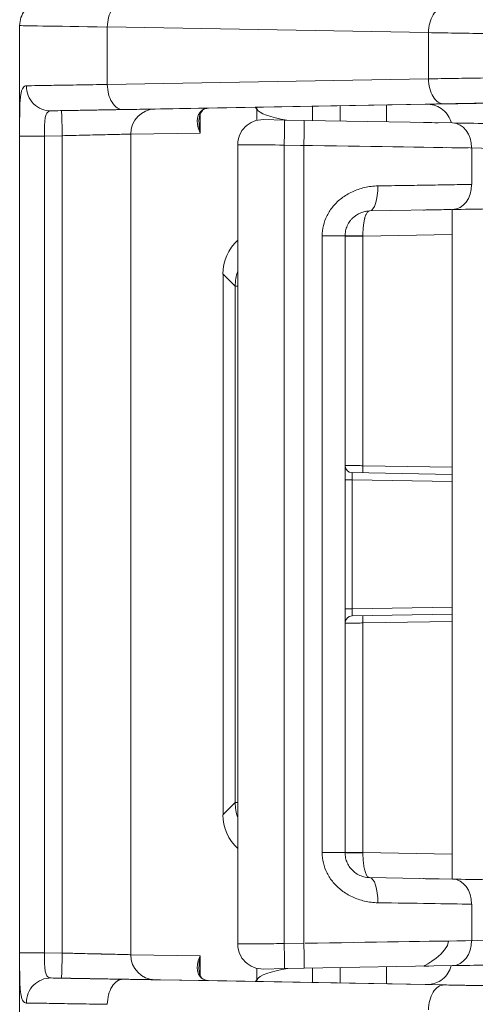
# Model space of a CAD drawing. Header units: inches. Extents: x 0.3 to 84.8, y 1.5 to 53.5.
# Tile 58 of 107: x 66.808 to 67.444, y 23.461 to 24.836. Entities that reach past the tile are written whole.
import ezdxf

# ---------------------------------------------------------------- set-up
doc = ezdxf.new("R2010")
doc.units = ezdxf.units.IN
doc.header["$LTSCALE"] = 2.5
doc.header["$MEASUREMENT"] = 0
doc.layers.add('Visible (ANSI)', color=7, linetype='Continuous', lineweight=18)
doc.layers.add('Visible Narrow (ANSI)', color=7, linetype='Continuous', lineweight=5)

msp = doc.modelspace()

# ---------------------------------------------------------------- linework, layer by layer
at = {"layer": 'Visible (ANSI)'}
for p, q in [((66.8077, 24.6953), (66.8077, 24.8277)), ((67.0715, 24.7123), (67.3797, 24.7178)), ((67.2169, 24.6951), (67.2169, 24.7149)), ((67.1781, 24.6958), (67.1481, 24.6963)), ((67.2055, 24.6953), (67.1781, 24.6958)), ((67.2055, 24.6953), (67.4126, 24.6917)), ((66.8077, 24.6734), (66.8077, 23.5327)), ((67.1124, 23.545), (67.1124, 24.6613)), ((67.2968, 24.5688), (67.4126, 24.5708)), ((67.4119, 24.5708), (67.4119, 23.6356)), ((67.2323, 24.5489), (67.2323, 24.5489)), ((67.2324, 24.5492), (67.2324, 24.5492)), ((67.2881, 24.5482), (67.2881, 24.5482)), ((67.2624, 23.6726), (67.2624, 24.5338)), ((67.2624, 24.5336), (67.2624, 24.5336)), ((67.0919, 24.4806), (67.0919, 23.7256)), ((67.4119, 24.2008), (67.2723, 24.2033)), ((67.2723, 24.0031), (67.4119, 24.0055)), ((67.2624, 23.6727), (67.2624, 23.6727)), ((67.2323, 23.6575), (67.2323, 23.6575)), ((67.2324, 23.6572), (67.2324, 23.6572)), ((67.4126, 23.6355), (67.2968, 23.6376)), ((66.8077, 23.3785), (66.8077, 23.5108)), ((67.1481, 23.51), (67.1781, 23.5106)), ((67.1781, 23.5106), (67.2055, 23.511)), ((67.4126, 23.5147), (67.2055, 23.511)), ((67.2169, 23.4913), (67.2169, 23.5112)), ((67.3797, 23.4884), (67.0715, 23.4939))]:
    msp.add_line(p, q, dxfattribs=at)
for centre, radius, start, end in [((67.1474, 24.6613), 0.035, 89, 180), ((67.2724, 24.2133), 0.01, 179.9998, 269), ((67.2724, 23.9931), 0.01, 91, 180), ((67.1474, 23.545), 0.035, 180, 270.9993)]:
    msp.add_arc(centre, radius, start, end, dxfattribs=at)
for centre, major_axis, ratio, start_param, end_param in [((67.0634, 24.7466), (0.0059, -0.0345), 0.83944, 6.283114, 6.28319), ((67.1569, 24.4806), (-0.046, 0.046), 0.999695, 6.251421, 7.068431), ((67.1569, 23.7256), (-0.046, -0.046), 0.999695, 5.497939, 6.31495), ((67.0634, 23.4596), (0.0059, 0.0345), 0.839435, 0.000014, 0.000089)]:
    msp.add_ellipse(centre, major_axis=major_axis, ratio=ratio, start_param=start_param, end_param=end_param, dxfattribs=at)
for points, knots in [([(66.8077, 24.8277), (66.8077, 24.8315), (66.8084, 24.8353), (66.8107, 24.8424), (66.8125, 24.8457), (66.817, 24.8517), (66.8197, 24.8543), (66.8258, 24.8586), (66.8293, 24.8602), (66.8346, 24.8618), (66.8364, 24.8622), (66.839, 24.8625), (66.8397, 24.8626), (66.8407, 24.8626), (66.8409, 24.8626), (66.8413, 24.8627), (66.8415, 24.8627), (66.8418, 24.8627), (66.842, 24.8627), (66.8423, 24.8627), (66.8424, 24.8627), (66.8426, 24.8627), (66.8427, 24.8627), (66.8429, 24.8627), (66.843, 24.8627), (66.8433, 24.8627), (66.8435, 24.8627), (66.8441, 24.8627), (66.8448, 24.8627), (66.8456, 24.8626)], [0, 0, 0, 0, 0.0287608, 0.0287608, 0.0570723, 0.0570723, 0.0853997, 0.0853997, 0.1137254, 0.1137254, 0.1277067, 0.1277067, 0.1334782, 0.1334782, 0.1354224, 0.1354224, 0.1369377, 0.1369377, 0.1390515, 0.1390515, 0.1411817, 0.1411817, 0.1446875, 0.1446875, 0.1527012, 0.1527012, 0.1767097, 0.1767097, 0.225325, 0.225325, 0.225325, 0.225325]), ([(67.0694, 24.7121), (67.0645, 24.7112), (67.0625, 24.7091), (67.0592, 24.7028), (67.0583, 24.6992), (67.0583, 24.6948)], [0, 0, 0, 0, 0.2103507, 0.2103507, 0.3541808, 0.3541808, 0.3541808, 0.3541808]), ([(67.4108, 24.6917), (67.4106, 24.6925), (67.4104, 24.6933), (67.4089, 24.6976), (67.4071, 24.701), (67.4027, 24.7069), (67.3999, 24.7095), (67.3938, 24.7138), (67.3904, 24.7154), (67.385, 24.717), (67.3832, 24.7174), (67.3805, 24.7177), (67.3797, 24.7178), (67.3785, 24.7179), (67.3781, 24.7179), (67.3777, 24.7179), (67.3776, 24.7179), (67.3773, 24.7179), (67.3772, 24.7179), (67.3771, 24.7179), (67.377, 24.7179), (67.3769, 24.7179), (67.3768, 24.7179), (67.3767, 24.7179), (67.3767, 24.7179), (67.3767, 24.7179), (67.3767, 24.7179), (67.3767, 24.7179)], [0.0225391, 0.0225391, 0.0225391, 0.0225391, 0.0287607, 0.0287607, 0.0570721, 0.0570721, 0.0853995, 0.0853995, 0.113726, 0.113726, 0.1277413, 0.1277413, 0.1344008, 0.1344008, 0.1369803, 0.1369803, 0.1382943, 0.1382943, 0.1397319, 0.1397319, 0.1412391, 0.1412391, 0.1438029, 0.1438029, 0.1495356, 0.1495356, 0.1500707, 0.1500707, 0.1500707, 0.1500707]), ([(67.3719, 24.6924), (67.3719, 24.6924), (67.3719, 24.6924), (67.372, 24.6924), (67.372, 24.6924), (67.3722, 24.6924), (67.3723, 24.6924), (67.3725, 24.6924), (67.3725, 24.6924), (67.3725, 24.6924), (67.3725, 24.6924), (67.3725, 24.6924), (67.3725, 24.6924), (67.3725, 24.6924), (67.3725, 24.6924), (67.3725, 24.6924), (67.3725, 24.6924), (67.3725, 24.6924), (67.3725, 24.6924), (67.3725, 24.6924)], [0, 0, 0, 0, 0.000022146, 0.000022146, 0.000110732, 0.000110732, 0.001531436, 0.001531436, 0.001542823, 0.001542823, 0.00155694, 0.00155694, 0.001568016, 0.001568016, 0.001590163, 0.001590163, 0.001944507, 0.001944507, 0.001951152, 0.001951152, 0.001951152, 0.001951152]), ([(67.3725, 24.6924), (67.3725, 24.6924), (67.3725, 24.6924), (67.3725, 24.6924), (67.3725, 24.6924), (67.3726, 24.6924), (67.3726, 24.6924), (67.3727, 24.6924), (67.3729, 24.6924), (67.3738, 24.6924), (67.3753, 24.6923), (67.3808, 24.6922), (67.3859, 24.6921), (67.3924, 24.692)], [0.1377807, 0.1377807, 0.1377807, 0.1377807, 0.139017, 0.139017, 0.1413449, 0.1413449, 0.1483289, 0.1483289, 0.1692889, 0.1692889, 0.2323909, 0.2323909, 0.3289015, 0.3289015, 0.3289015, 0.3289015]), ([(67.6781, 24.687), (67.6781, 24.687), (67.6772, 24.6871), (67.6756, 24.6871), (67.6755, 24.6871), (67.6754, 24.6871), (67.6754, 24.6871), (67.6737, 24.6871), (67.6712, 24.6872), (67.6681, 24.6872), (67.668, 24.6872), (67.6679, 24.6872), (67.6678, 24.6872), (67.6646, 24.6873), (67.6608, 24.6873), (67.6563, 24.6874), (67.6562, 24.6874), (67.6561, 24.6874), (67.656, 24.6874), (67.6515, 24.6875), (67.6463, 24.6876), (67.6406, 24.6877), (67.6405, 24.6877), (67.6404, 24.6877), (67.6403, 24.6877), (67.6345, 24.6878), (67.6281, 24.6879), (67.621, 24.688), (67.621, 24.688), (67.6209, 24.688), (67.6209, 24.688), (67.6138, 24.6882), (67.6061, 24.6883), (67.5977, 24.6884), (67.5893, 24.6886), (67.5803, 24.6887), (67.5706, 24.6889), (67.5705, 24.6889), (67.5704, 24.6889), (67.5703, 24.6889), (67.5606, 24.6891), (67.5503, 24.6893), (67.5391, 24.6895), (67.5389, 24.6895), (67.5387, 24.6895), (67.5385, 24.6895), (67.5274, 24.6897), (67.5155, 24.6899), (67.5028, 24.6901), (67.5024, 24.6901), (67.5021, 24.6901), (67.5017, 24.6901), (67.489, 24.6903), (67.4755, 24.6906), (67.4609, 24.6908), (67.4604, 24.6908), (67.4598, 24.6909), (67.4593, 24.6909), (67.4448, 24.6911), (67.4292, 24.6914), (67.4126, 24.6917)], [0, 0, 0, 0, 0.087207, 0.087207, 0.087207, 0.090909, 0.090909, 0.090909, 0.178894, 0.178894, 0.178894, 0.181818, 0.181818, 0.181818, 0.270586, 0.270586, 0.270586, 0.272727, 0.272727, 0.272727, 0.362278, 0.362278, 0.362278, 0.363636, 0.363636, 0.363636, 0.453969, 0.453969, 0.453969, 0.454545, 0.454545, 0.454545, 0.545455, 0.545455, 0.545455, 0.636364, 0.636364, 0.636364, 0.637352, 0.637352, 0.637352, 0.727273, 0.727273, 0.727273, 0.729044, 0.729044, 0.729044, 0.818182, 0.818182, 0.818182, 0.820736, 0.820736, 0.820736, 0.909091, 0.909091, 0.909091, 0.912424, 0.912424, 0.912424, 1, 1, 1, 1]), ([(67.4126, 24.5708), (67.4292, 24.5711), (67.4448, 24.5713), (67.4593, 24.5716), (67.4598, 24.5716), (67.4604, 24.5716), (67.4609, 24.5716), (67.4755, 24.5719), (67.489, 24.5721), (67.5017, 24.5723), (67.5021, 24.5723), (67.5024, 24.5724), (67.5028, 24.5724), (67.5155, 24.5726), (67.5274, 24.5728), (67.5385, 24.573), (67.5387, 24.573), (67.5389, 24.573), (67.5391, 24.573), (67.5503, 24.5732), (67.5606, 24.5734), (67.5703, 24.5735), (67.5704, 24.5735), (67.5705, 24.5735), (67.5706, 24.5735), (67.5803, 24.5737), (67.5893, 24.5739), (67.5977, 24.574), (67.606, 24.5742), (67.6138, 24.5743), (67.6209, 24.5744), (67.6209, 24.5744), (67.621, 24.5744), (67.621, 24.5744), (67.6281, 24.5745), (67.6345, 24.5747), (67.6403, 24.5748), (67.6404, 24.5748), (67.6405, 24.5748), (67.6406, 24.5748), (67.6463, 24.5749), (67.6515, 24.575), (67.656, 24.575), (67.6561, 24.575), (67.6562, 24.575), (67.6563, 24.575), (67.6608, 24.5751), (67.6646, 24.5752), (67.6678, 24.5752), (67.6679, 24.5752), (67.668, 24.5752), (67.6681, 24.5752), (67.6712, 24.5753), (67.6737, 24.5753), (67.6754, 24.5754), (67.6754, 24.5754), (67.6755, 24.5754), (67.6756, 24.5754), (67.6772, 24.5754), (67.6781, 24.5754), (67.6781, 24.5754)], [0, 0, 0, 0, 0.087577, 0.087577, 0.087577, 0.090909, 0.090909, 0.090909, 0.179265, 0.179265, 0.179265, 0.181818, 0.181818, 0.181818, 0.270957, 0.270957, 0.270957, 0.272727, 0.272727, 0.272727, 0.362648, 0.362648, 0.362648, 0.363636, 0.363636, 0.363636, 0.45434, 0.45434, 0.45434, 0.545455, 0.545455, 0.545455, 0.546032, 0.546032, 0.546032, 0.636364, 0.636364, 0.636364, 0.637724, 0.637724, 0.637724, 0.727273, 0.727273, 0.727273, 0.729415, 0.729415, 0.729415, 0.818182, 0.818182, 0.818182, 0.821108, 0.821108, 0.821108, 0.909091, 0.909091, 0.909091, 0.912795, 0.912795, 0.912795, 1, 1, 1, 1]), ([(67.2624, 24.5338), (67.2624, 24.5349), (67.2625, 24.5361), (67.2627, 24.5385), (67.2629, 24.5398), (67.2635, 24.5422), (67.2638, 24.5434), (67.2645, 24.5458), (67.265, 24.5469), (67.266, 24.5493), (67.2666, 24.5505), (67.2679, 24.5526), (67.2686, 24.5536), (67.2701, 24.5557), (67.2711, 24.5568), (67.2728, 24.5587), (67.2737, 24.5595), (67.2757, 24.5612), (67.2769, 24.5622), (67.2792, 24.5636), (67.2801, 24.5642), (67.2825, 24.5655), (67.2841, 24.5662), (67.2866, 24.5671), (67.2876, 24.5674), (67.2903, 24.5681), (67.2921, 24.5684), (67.2948, 24.5687), (67.2958, 24.5687), (67.2968, 24.5688)], [0, 0, 0, 0, 0.067868, 0.067868, 0.142857, 0.142857, 0.214771, 0.214771, 0.285714, 0.285714, 0.361657, 0.361657, 0.428571, 0.428571, 0.508623, 0.508623, 0.571429, 0.571429, 0.655489, 0.655489, 0.714286, 0.714286, 0.80258, 0.80258, 0.857143, 0.857143, 0.949188, 0.949188, 1, 1, 1, 1]), ([(67.4114, 24.5708), (67.401, 24.5706), (67.3922, 24.5704), (67.3795, 24.5702), (67.3753, 24.5701), (67.3731, 24.5701), (67.3728, 24.5701), (67.3726, 24.5701), (67.3726, 24.5701), (67.3725, 24.5701), (67.3725, 24.5701), (67.3725, 24.5701), (67.3725, 24.5701), (67.3725, 24.5701), (67.3725, 24.5701), (67.3725, 24.5701), (67.3725, 24.5701), (67.3725, 24.5701), (67.3725, 24.5701), (67.3725, 24.5701), (67.3725, 24.5701), (67.3725, 24.5701), (67.3725, 24.5701), (67.3725, 24.5701), (67.3725, 24.5701), (67.3723, 24.5701), (67.3721, 24.5701), (67.3719, 24.5701)], [0, 0, 0, 0, 0.1149133, 0.1149133, 0.2281719, 0.2281719, 0.2561507, 0.2561507, 0.2666358, 0.2666358, 0.2686015, 0.2686015, 0.2700758, 0.2700758, 0.2704302, 0.2704302, 0.2705188, 0.2705188, 0.2705632, 0.2705632, 0.2705743, 0.2705743, 0.2706053, 0.2706053, 0.2706949, 0.2706949, 0.2721127, 0.2721127, 0.2721127, 0.2721127]), ([(67.2968, 23.6376), (67.294, 23.6376), (67.2913, 23.638), (67.286, 23.6394), (67.2834, 23.6404), (67.2787, 23.6429), (67.2765, 23.6444), (67.2726, 23.6478), (67.2708, 23.6497), (67.2678, 23.6538), (67.2665, 23.656), (67.2645, 23.6605), (67.2637, 23.6629), (67.2627, 23.6677), (67.2624, 23.6701), (67.2624, 23.6726)], [0, 0, 0, 0, 0.142857, 0.142857, 0.285714, 0.285714, 0.428571, 0.428571, 0.571429, 0.571429, 0.714286, 0.714286, 0.857143, 0.857143, 1, 1, 1, 1]), ([(67.3719, 23.6362), (67.3719, 23.6362), (67.3719, 23.6362), (67.3719, 23.6362), (67.3719, 23.6362), (67.3721, 23.6362), (67.3723, 23.6362), (67.3725, 23.6362), (67.3725, 23.6362), (67.3725, 23.6362), (67.3725, 23.6362), (67.3725, 23.6362), (67.3725, 23.6362), (67.3725, 23.6362), (67.3725, 23.6362), (67.3725, 23.6362), (67.3725, 23.6362), (67.3725, 23.6362), (67.3725, 23.6362), (67.3725, 23.6362), (67.3725, 23.6362), (67.3725, 23.6362), (67.3725, 23.6362), (67.3726, 23.6362), (67.3728, 23.6362), (67.3745, 23.6362), (67.3784, 23.6361), (67.3845, 23.636)], [0, 0, 0, 0, 0.0000111, 0.0000111, 0.0000334, 0.0000334, 0.0014588, 0.0014588, 0.0015317, 0.0015317, 0.0015429, 0.0015429, 0.0015652, 0.0015652, 0.0016097, 0.0016097, 0.0017878, 0.0017878, 0.0021439, 0.0021439, 0.0031258, 0.0031258, 0.0057443, 0.0057443, 0.0336967, 0.0336967, 0.1491826, 0.1491826, 0.1491826, 0.1491826]), ([(67.3725, 23.6362), (67.3725, 23.6362), (67.3725, 23.6362), (67.3726, 23.6362), (67.3726, 23.6362), (67.3727, 23.6362), (67.3729, 23.6362), (67.3738, 23.6362), (67.3753, 23.6362), (67.3811, 23.6361), (67.3867, 23.636), (67.3941, 23.6359)], [0.1400417, 0.1400417, 0.1400417, 0.1400417, 0.1413622, 0.1413622, 0.1483105, 0.1483105, 0.1691636, 0.1691636, 0.2319408, 0.2319408, 0.3368757, 0.3368757, 0.3368757, 0.3368757]), ([(67.6781, 23.6309), (67.6781, 23.6309), (67.6772, 23.6309), (67.6756, 23.631), (67.6755, 23.631), (67.6754, 23.631), (67.6754, 23.631), (67.6737, 23.631), (67.6712, 23.631), (67.6681, 23.6311), (67.668, 23.6311), (67.6679, 23.6311), (67.6678, 23.6311), (67.6646, 23.6311), (67.6608, 23.6312), (67.6563, 23.6313), (67.6562, 23.6313), (67.6561, 23.6313), (67.656, 23.6313), (67.6515, 23.6314), (67.6463, 23.6315), (67.6406, 23.6316), (67.6405, 23.6316), (67.6404, 23.6316), (67.6403, 23.6316), (67.6345, 23.6317), (67.6281, 23.6318), (67.621, 23.6319), (67.621, 23.6319), (67.6209, 23.6319), (67.6209, 23.6319), (67.6138, 23.632), (67.6061, 23.6322), (67.5977, 23.6323), (67.5893, 23.6325), (67.5803, 23.6326), (67.5706, 23.6328), (67.5705, 23.6328), (67.5704, 23.6328), (67.5703, 23.6328), (67.5606, 23.633), (67.5503, 23.6331), (67.5391, 23.6333), (67.5389, 23.6333), (67.5387, 23.6333), (67.5385, 23.6333), (67.5274, 23.6335), (67.5155, 23.6337), (67.5028, 23.634), (67.5024, 23.634), (67.5021, 23.634), (67.5017, 23.634), (67.489, 23.6342), (67.4755, 23.6344), (67.4609, 23.6347), (67.4604, 23.6347), (67.4598, 23.6347), (67.4593, 23.6347), (67.4448, 23.635), (67.4292, 23.6353), (67.4126, 23.6355)], [0, 0, 0, 0, 0.0872047, 0.0872047, 0.0872047, 0.0909091, 0.0909091, 0.0909091, 0.1788924, 0.1788924, 0.1788924, 0.1818182, 0.1818182, 0.1818182, 0.2705845, 0.2705845, 0.2705845, 0.2727273, 0.2727273, 0.2727273, 0.362276, 0.362276, 0.362276, 0.3636364, 0.3636364, 0.3636364, 0.4539678, 0.4539678, 0.4539678, 0.4545455, 0.4545455, 0.4545455, 0.5454545, 0.5454545, 0.5454545, 0.6363636, 0.6363636, 0.6363636, 0.6373516, 0.6373516, 0.6373516, 0.7272727, 0.7272727, 0.7272727, 0.7290431, 0.7290431, 0.7290431, 0.8181818, 0.8181818, 0.8181818, 0.8207352, 0.8207352, 0.8207352, 0.9090909, 0.9090909, 0.9090909, 0.9124234, 0.9124234, 0.9124234, 1, 1, 1, 1]), ([(67.3794, 23.5141), (67.3771, 23.514), (67.3753, 23.514), (67.3736, 23.514), (67.3732, 23.514), (67.3727, 23.514), (67.3726, 23.514), (67.3725, 23.514), (67.3725, 23.514), (67.3725, 23.514), (67.3725, 23.514), (67.3725, 23.514), (67.3725, 23.514), (67.3725, 23.514), (67.3725, 23.514), (67.3728, 23.514), (67.4069, 23.5326), (67.4069, 23.549)], [0, 0, 0, 0, 0.0569102, 0.0569102, 0.0852762, 0.0852762, 0.1065431, 0.1065431, 0.110529, 0.110529, 0.1112763, 0.1112763, 0.1116309, 0.1116309, 0.1116752, 0.1116752, 0.2362963, 0.2362963, 0.2362963, 0.2362963]), ([(67.4126, 23.5147), (67.4292, 23.5149), (67.4448, 23.5152), (67.4593, 23.5155), (67.4598, 23.5155), (67.4604, 23.5155), (67.4609, 23.5155), (67.4755, 23.5158), (67.489, 23.516), (67.5017, 23.5162), (67.5021, 23.5162), (67.5024, 23.5162), (67.5028, 23.5162), (67.5155, 23.5165), (67.5274, 23.5167), (67.5385, 23.5169), (67.5387, 23.5169), (67.5389, 23.5169), (67.5391, 23.5169), (67.5503, 23.5171), (67.5606, 23.5172), (67.5703, 23.5174), (67.5704, 23.5174), (67.5705, 23.5174), (67.5706, 23.5174), (67.5803, 23.5176), (67.5893, 23.5177), (67.5977, 23.5179), (67.606, 23.518), (67.6138, 23.5182), (67.6209, 23.5183), (67.6209, 23.5183), (67.621, 23.5183), (67.621, 23.5183), (67.6281, 23.5184), (67.6345, 23.5185), (67.6403, 23.5186), (67.6404, 23.5186), (67.6405, 23.5186), (67.6406, 23.5186), (67.6463, 23.5187), (67.6515, 23.5188), (67.656, 23.5189), (67.6561, 23.5189), (67.6562, 23.5189), (67.6563, 23.5189), (67.6608, 23.519), (67.6646, 23.5191), (67.6678, 23.5191), (67.6679, 23.5191), (67.668, 23.5191), (67.6681, 23.5191), (67.6712, 23.5192), (67.6737, 23.5192), (67.6754, 23.5192), (67.6754, 23.5192), (67.6755, 23.5192), (67.6756, 23.5192), (67.6772, 23.5193), (67.6781, 23.5193), (67.6781, 23.5193)], [0, 0, 0, 0, 0.087576, 0.087576, 0.087576, 0.090909, 0.090909, 0.090909, 0.179264, 0.179264, 0.179264, 0.181818, 0.181818, 0.181818, 0.270956, 0.270956, 0.270956, 0.272727, 0.272727, 0.272727, 0.362648, 0.362648, 0.362648, 0.363636, 0.363636, 0.363636, 0.454339, 0.454339, 0.454339, 0.545455, 0.545455, 0.545455, 0.546031, 0.546031, 0.546031, 0.636364, 0.636364, 0.636364, 0.637722, 0.637722, 0.637722, 0.727273, 0.727273, 0.727273, 0.729414, 0.729414, 0.729414, 0.818182, 0.818182, 0.818182, 0.821106, 0.821106, 0.821106, 0.909091, 0.909091, 0.909091, 0.912793, 0.912793, 0.912793, 1, 1, 1, 1]), ([(67.3767, 23.4882), (67.3767, 23.4882), (67.3767, 23.4882), (67.3767, 23.4882), (67.3767, 23.4882), (67.3771, 23.4882), (67.3772, 23.4882), (67.3775, 23.4883), (67.3776, 23.4883), (67.3781, 23.4883), (67.3784, 23.4883), (67.3795, 23.4883), (67.3802, 23.4884), (67.3822, 23.4886), (67.3835, 23.4888), (67.3879, 23.4899), (67.3911, 23.4911), (67.3973, 23.4945), (67.4002, 23.4969), (67.4053, 23.5024), (67.4074, 23.5056), (67.4097, 23.5108), (67.4104, 23.5127), (67.4108, 23.5146)], [0.5278277, 0.5278277, 0.5278277, 0.5278277, 0.530029, 0.530029, 0.5376166, 0.5376166, 0.5392373, 0.5392373, 0.5406302, 0.5406302, 0.5434448, 0.5434448, 0.5489716, 0.5489716, 0.5585962, 0.5585962, 0.5839588, 0.5839588, 0.6122921, 0.6122921, 0.6406174, 0.6406174, 0.6558483, 0.6558483, 0.6558483, 0.6558483])]:
    msp.add_open_spline(points, degree=3, knots=knots, dxfattribs=at)
for points in [[(67.0715, 24.7123), (67.0708, 24.7122), (67.0701, 24.7122), (67.0694, 24.7121)], [(66.8077, 24.6938), (66.8077, 24.6938), (66.8077, 24.6937), (66.8077, 24.6937)], [(66.8077, 24.6734), (66.8077, 24.6803), (66.8077, 24.6871), (66.8077, 24.6937)], [(66.8077, 23.5125), (66.8077, 23.519), (66.8077, 23.5259), (66.8077, 23.5327)], [(66.8077, 23.5125), (66.8077, 23.5124), (66.8077, 23.5124), (66.8077, 23.5123)], [(67.0583, 23.5113), (67.0583, 23.5006), (67.0612, 23.4955), (67.0694, 23.4941)], [(67.0694, 23.4941), (67.0701, 23.494), (67.0708, 23.4939), (67.0715, 23.4939)]]:
    msp.add_open_spline(points, degree=3, dxfattribs=at)
at = {"layer": 'Visible Narrow (ANSI)'}
for p, q in [((66.9302, 24.7454), (66.9302, 24.8257)), ((67.3789, 24.8178), (66.9302, 24.8257)), ((67.3789, 24.8178), (67.3789, 24.7533)), ((67.3789, 24.7533), (66.9302, 24.7454)), ((67.4008, 24.7184), (66.9521, 24.7104)), ((67.0715, 24.7123), (66.997, 24.7111)), ((67.0715, 24.7123), (67.3797, 24.7178)), ((67.1391, 24.711), (67.1372, 24.7134)), ((67.2555, 24.6944), (67.2555, 24.7156)), ((67.3202, 24.7167), (67.3202, 24.6933)), ((66.8659, 24.7089), (66.8516, 24.7086)), ((67.0601, 24.7045), (67.0601, 24.6776)), ((67.1391, 24.711), (67.1391, 24.6953)), ((66.8077, 24.6734), (66.8422, 24.6734)), ((66.8671, 24.6739), (66.8422, 24.6734)), ((66.8422, 24.6734), (66.8422, 23.5327)), ((66.8671, 24.6739), (66.8671, 23.5323)), ((67.0601, 24.6776), (66.9629, 24.6761)), ((66.9629, 24.6761), (66.9629, 23.53)), ((67.2049, 24.6603), (67.1774, 24.6608)), ((67.1774, 23.5456), (67.1774, 24.6608)), ((67.2049, 23.546), (67.2049, 24.6603)), ((67.4394, 24.6058), (67.4394, 24.6567)), ((67.2304, 23.6726), (67.2304, 24.5338)), ((67.2305, 24.5372), (67.2305, 24.5372)), ((67.2874, 24.5336), (67.2624, 24.5336)), ((67.4119, 24.5358), (67.2874, 24.5336)), ((67.2874, 24.5336), (67.2874, 24.213)), ((67.109, 24.4636), (67.0919, 24.4806)), ((67.109, 24.4636), (67.109, 23.7426)), ((67.109, 24.4635), (67.1124, 24.4635)), ((67.4119, 24.2108), (67.2874, 24.213)), ((67.2624, 24.1933), (67.2724, 24.1933)), ((67.2724, 24.1933), (67.2724, 24.0131)), ((67.4119, 24.1908), (67.2724, 24.1933)), ((67.2724, 24.0131), (67.4119, 24.0155)), ((67.2874, 23.9933), (67.4119, 23.9955)), ((67.2874, 23.6727), (67.2874, 23.9933)), ((67.0919, 23.7256), (67.109, 23.7426)), ((67.109, 23.7426), (67.1124, 23.7426)), ((67.2624, 23.6726), (67.2304, 23.6726)), ((67.2305, 23.6689), (67.2305, 23.6689)), ((67.2624, 23.6727), (67.2874, 23.6727)), ((67.2874, 23.6727), (67.4119, 23.6706)), ((67.4394, 23.5497), (67.4394, 23.6006)), ((67.1774, 23.5456), (67.2049, 23.546)), ((66.8422, 23.5327), (66.8671, 23.5323)), ((66.9629, 23.53), (67.0601, 23.5285)), ((67.0601, 23.5285), (67.0601, 23.5003)), ((67.1391, 23.5111), (67.1391, 23.4951)), ((67.2555, 23.5119), (67.2555, 23.4906)), ((67.3202, 23.513), (67.3202, 23.4894)), ((66.8516, 23.4975), (66.8659, 23.4973)), ((66.9521, 23.4957), (67.4008, 23.4878)), ((66.997, 23.495), (67.0715, 23.4939)), ((67.3797, 23.4884), (67.0715, 23.4939)), ((67.1372, 23.4927), (67.1391, 23.4951))]:
    msp.add_line(p, q, dxfattribs=at)
for centre, major_axis, ratio, start_param, end_param in [((66.9515, 24.8257), (0.0006, 0.035), 0.60815, 0.000375, 1.581546), ((67.4002, 24.8178), (0.0006, 0.035), 0.60815, 0.000368, 1.581547), ((67.1202, 24.8228), (0.3125, -0.0048), 0.00026, 3.141696, 4.05859), ((67.4002, 24.7533), (0.0006, -0.035), 0.60815, 4.701639, 6.282817), ((66.851, 24.7436), (0.0007, -0.035), 0.97031, 4.694124, 6.281791), ((66.9515, 24.7454), (0.0006, -0.035), 0.60815, 4.70164, 6.282805), ((67.0717, 24.4807), (0.0002, 0.2316), 0.263881, 0.004975, 0.054715), ((67.0634, 24.7466), (0.0059, -0.0345), 0.83944, 6.252197, 6.283114), ((67.1043, 24.711), (0.0274, 0.0217), 0.978476, 5.602685, 5.672808), ((66.8666, 24.6739), (-0.0006, 0.035), 0.016755, 4.712097, 6.282893), ((66.9976, 24.6761), (-0.0005, 0.035), 0.991533, 0.002223, 1.555707), ((67.2183, 24.7111), (-0.0799, 0.0025), 0.23357, 0.137373, 1.091195), ((67.1774, 24.6608), (0.0006, 0.035), 0.00001, 6.282914, 7.853981), ((67.2049, 24.6603), (0.0006, 0.035), 0.00001, 6.281725, 7.853982), ((67.412, 24.6567), (0.0006, 0.035), 0.78148, 4.726029, 6.283184), ((67.1774, 24.6608), (-0.065, 0.0005), 0.00001, 4.712233, 6.283206), ((67.2049, 24.6603), (0.3, -0.0046), 0.00001, 4.696509, 5.58425), ((66.4624, 24.6733), (1.25, -0.0212), 0.00001, 5.565385, 6.227229), ((67.2962, 24.6038), (0.0006, -0.035), 0.344589, 0.000008, 1.564782), ((67.412, 24.6058), (0.0006, -0.035), 0.78148, 0, 1.557156), ((67.2274, 24.5338), (0.035, 0), 0.00001, 4.797554, 6.283214), ((67.2206, 24.5728), (-0.0068, -0.0343), 0.996044, 0.490182, 0.490231), ((67.2874, 24.5338), (-0.025, 0), 0.017449, 4.712709, 6.283219), ((67.2724, 24.1933), (0.0002, -0.01), 0.00001, 1.571237, 3.141589), ((67.2874, 24.213), (-0.00017, -0.01), 0.00001, 6.283111, 7.853982), ((67.2724, 24.0131), (-0.01, 0), 0.00001, 4.712318, 6.283041), ((67.2724, 24.0131), (-0.0002, -0.01), 0.00001, 6.283181, 7.852888), ((67.2874, 23.9933), (-0.00017, 0.01), 0.00001, 4.712389, 6.295241), ((67.2874, 23.6726), (-0.025, 0), 0.017454, 0.000002, 1.570475), ((67.2206, 23.6333), (-0.0068, 0.0343), 0.996044, 5.792267, 5.792318), ((67.2962, 23.6026), (0.0006, 0.035), 0.344577, 4.718395, 6.28317), ((67.412, 23.6006), (0.0006, 0.035), 0.78148, 4.726029, 6.283182), ((67.2049, 23.6042), (-0.3, 0.0046), 0.00001, 3.815336, 4.360593), ((67.1774, 23.5456), (0.0006, -0.035), 0.00001, 4.71239, 6.282262), ((67.2049, 23.546), (0.0006, -0.035), 0.00001, 4.712389, 6.294304), ((67.2049, 23.546), (-0.3, -0.0046), 0.00001, 3.805677, 4.706458), ((67.412, 23.5497), (0.0006, -0.035), 0.78148, 0, 1.557156), ((66.4624, 23.5331), (-1.25, -0.0212), 0.00001, 3.154577, 3.825684), ((66.8427, 23.5327), (-0.035, 0), 0.00001, 4.729133, 6.283253), ((66.8666, 23.5323), (-0.0006, -0.035), 0.016755, 0.00025, 1.571089), ((66.9976, 23.53), (-0.0005, -0.035), 0.991533, 4.727478, 6.280933), ((67.2183, 23.495), (-0.0799, -0.0025), 0.23357, 5.170816, 6.145812), ((66.851, 23.4625), (0.0007, 0.035), 0.970306, 0.001221, 1.588867), ((66.9515, 23.4607), (0.0006, 0.035), 0.60815, 0.000368, 1.581545), ((67.0717, 23.7255), (0.0002, -0.2317), 0.26388, 6.228472, 6.278201), ((67.0634, 23.4596), (0.0059, 0.0345), 0.839435, 0.000084, 0.030998), ((67.1043, 23.4951), (0.0274, -0.0217), 0.978476, 0.610377, 0.680501), ((67.4002, 23.4528), (0.0006, 0.035), 0.60815, 0.000385, 1.581546)]:
    msp.add_ellipse(centre, major_axis=major_axis, ratio=ratio, start_param=start_param, end_param=end_param, dxfattribs=at)
for points, knots in [([(67.7307, 24.8127), (67.7307, 24.8127), (67.7304, 24.8127), (67.7263, 24.8127), (67.7121, 24.8129), (67.69, 24.8132), (67.6608, 24.8137), (67.6257, 24.8142), (67.5861, 24.8147), (67.5436, 24.8154), (67.4998, 24.816), (67.4564, 24.8166), (67.4153, 24.8172), (67.3904, 24.8176), (67.3789, 24.8178)], [0.2034006, 0.2034006, 0.2034006, 0.2034006, 0.2142857, 0.2857143, 0.3571429, 0.4285714, 0.5, 0.5714286, 0.6428571, 0.7142857, 0.7857143, 0.8571429, 0.9285714, 0.9999948, 0.9999948, 0.9999948, 0.9999948]), ([(67.7307, 24.7585), (67.7307, 24.7585), (67.7304, 24.7585), (67.7263, 24.7584), (67.7121, 24.7582), (67.69, 24.7579), (67.6608, 24.7575), (67.6257, 24.757), (67.5861, 24.7564), (67.5436, 24.7558), (67.4998, 24.7551), (67.4564, 24.7545), (67.4153, 24.7539), (67.3904, 24.7535), (67.3789, 24.7533)], [0.2034026, 0.2034026, 0.2034026, 0.2034026, 0.2142857, 0.2857143, 0.3571429, 0.4285714, 0.5, 0.5714286, 0.6428571, 0.7142857, 0.7857143, 0.8571429, 0.9285714, 0.9999936, 0.9999936, 0.9999936, 0.9999936]), ([(66.817, 24.7436), (66.8161, 24.7436), (66.8152, 24.7434), (66.8137, 24.7424), (66.813, 24.7418), (66.8118, 24.74), (66.8113, 24.7388), (66.8103, 24.7362), (66.8099, 24.7348), (66.8093, 24.7315), (66.809, 24.7296), (66.8086, 24.7257), (66.8084, 24.7237), (66.8081, 24.7192), (66.808, 24.7168), (66.8079, 24.7119), (66.8078, 24.7094), (66.8078, 24.7042), (66.8077, 24.7014), (66.8077, 24.697), (66.8077, 24.6954), (66.8077, 24.6938)], [0.0000681, 0.0000681, 0.0000681, 0.0000681, 0.0837605, 0.0837605, 0.1666676, 0.1666676, 0.2521041, 0.2521041, 0.333334, 0.333334, 0.4184424, 0.4184424, 0.5000005, 0.5000005, 0.5854833, 0.5854833, 0.666667, 0.666667, 0.7521703, 0.7521703, 0.8003345, 0.8003345, 0.8003345, 0.8003345]), ([(66.9302, 24.7454), (66.9163, 24.7452), (66.8903, 24.7448), (66.8578, 24.7443), (66.8326, 24.7439), (66.8212, 24.7437), (66.817, 24.7436)], [0.000034, 0.000034, 0.000034, 0.000034, 0.25, 0.5, 0.75, 0.9999991, 0.9999991, 0.9999991, 0.9999991]), ([(67.5091, 24.7202), (67.4996, 24.7201), (67.481, 24.7197), (67.4539, 24.7193), (67.4296, 24.7188), (67.4088, 24.7185), (67.3924, 24.7182), (67.3813, 24.718), (67.3759, 24.7179), (67.3763, 24.7179), (67.3827, 24.718), (67.3947, 24.7182), (67.4118, 24.7185), (67.4333, 24.7188), (67.4581, 24.7193), (67.484, 24.7197), (67.5011, 24.72), (67.5091, 24.7202)], [0, 0, 0, 0, 0.0666667, 0.1333333, 0.2, 0.2666667, 0.3333333, 0.4, 0.4666667, 0.5333333, 0.6, 0.6666667, 0.7333333, 0.8, 0.8666667, 0.9333333, 0.9894779, 0.9894779, 0.9894779, 0.9894779]), ([(67.6674, 24.7229), (67.6735, 24.723), (67.6786, 24.7231), (67.6828, 24.7232), (67.6832, 24.7232), (67.6836, 24.7232), (67.6839, 24.7232), (67.688, 24.7233), (67.6911, 24.7234), (67.6932, 24.7234), (67.6934, 24.7234), (67.6935, 24.7234), (67.6937, 24.7234), (67.6956, 24.7234), (67.6965, 24.7235), (67.6963, 24.7235), (67.6962, 24.7235), (67.6962, 24.7235), (67.6962, 24.7235), (67.6958, 24.7235), (67.6943, 24.7234), (67.6917, 24.7234), (67.6916, 24.7234), (67.6916, 24.7234), (67.6915, 24.7234), (67.6887, 24.7233), (67.6848, 24.7233), (67.6798, 24.7232), (67.6798, 24.7232), (67.6797, 24.7232), (67.6796, 24.7232), (67.6745, 24.7231), (67.6683, 24.723), (67.6611, 24.7229), (67.654, 24.7228), (67.6458, 24.7226), (67.6368, 24.7225), (67.6366, 24.7225), (67.6364, 24.7225), (67.6362, 24.7225), (67.6273, 24.7223), (67.6177, 24.7221), (67.6075, 24.722), (67.6071, 24.722), (67.6066, 24.7219), (67.6062, 24.7219), (67.5961, 24.7218), (67.5855, 24.7216), (67.5744, 24.7214), (67.5737, 24.7214), (67.5731, 24.7214), (67.5724, 24.7214), (67.5615, 24.7212), (67.5503, 24.721), (67.5389, 24.7208), (67.538, 24.7208), (67.537, 24.7207), (67.5361, 24.7207), (67.5249, 24.7205), (67.5136, 24.7203), (67.5023, 24.7201), (67.5012, 24.7201), (67.5, 24.7201), (67.4989, 24.7201), (67.4878, 24.7199), (67.4769, 24.7197), (67.4662, 24.7195), (67.4648, 24.7195), (67.4635, 24.7195), (67.4622, 24.7194), (67.4517, 24.7192), (67.4415, 24.7191), (67.4318, 24.7189), (67.4304, 24.7189), (67.429, 24.7188), (67.4276, 24.7188), (67.4182, 24.7187), (67.4093, 24.7185), (67.4008, 24.7184)], [0, 0, 0, 0, 0.06521, 0.06521, 0.06521, 0.071429, 0.071429, 0.071429, 0.137969, 0.137969, 0.137969, 0.142857, 0.142857, 0.142857, 0.210685, 0.210685, 0.210685, 0.214286, 0.214286, 0.214286, 0.283408, 0.283408, 0.283408, 0.285714, 0.285714, 0.285714, 0.35613, 0.35613, 0.35613, 0.357143, 0.357143, 0.357143, 0.428571, 0.428571, 0.428571, 0.5, 0.5, 0.5, 0.501571, 0.501571, 0.501571, 0.571429, 0.571429, 0.571429, 0.574292, 0.574292, 0.574292, 0.642857, 0.642857, 0.642857, 0.647015, 0.647015, 0.647015, 0.714286, 0.714286, 0.714286, 0.719738, 0.719738, 0.719738, 0.785714, 0.785714, 0.785714, 0.792464, 0.792464, 0.792464, 0.857143, 0.857143, 0.857143, 0.865178, 0.865178, 0.865178, 0.928571, 0.928571, 0.928571, 0.937963, 0.937963, 0.937963, 1, 1, 1, 1]), ([(66.8516, 24.7086), (66.8507, 24.7086), (66.8499, 24.7085), (66.8485, 24.708), (66.8479, 24.7077), (66.8467, 24.7067), (66.8462, 24.7062), (66.8453, 24.7049), (66.8449, 24.7041), (66.8443, 24.7025), (66.844, 24.7016), (66.8435, 24.6996), (66.8433, 24.6986), (66.843, 24.6963), (66.8429, 24.6951), (66.8427, 24.6927), (66.8426, 24.6914), (66.8425, 24.6888), (66.8424, 24.6874), (66.8424, 24.6847), (66.8423, 24.6834), (66.8423, 24.6805), (66.8423, 24.6791), (66.8422, 24.6762), (66.8422, 24.6748), (66.8422, 24.6734)], [0, 0, 0, 0, 0.084029, 0.084029, 0.166667, 0.166667, 0.251559, 0.251559, 0.333333, 0.333333, 0.418345, 0.418345, 0.5, 0.5, 0.58549, 0.58549, 0.666667, 0.666667, 0.752631, 0.752631, 0.833333, 0.833333, 0.919462, 0.919462, 1, 1, 1, 1]), ([(66.9521, 24.7104), (66.9403, 24.7102), (66.9294, 24.71), (66.9193, 24.7098), (66.9188, 24.7098), (66.9182, 24.7098), (66.9177, 24.7098), (66.9071, 24.7096), (66.8975, 24.7095), (66.8889, 24.7093), (66.8887, 24.7093), (66.8885, 24.7093), (66.8883, 24.7093), (66.88, 24.7091), (66.8727, 24.709), (66.8666, 24.7089), (66.866, 24.7089), (66.8654, 24.7089), (66.8649, 24.7089), (66.8594, 24.7088), (66.855, 24.7087), (66.8516, 24.7086)], [0, 0, 0, 0, 0.2372608, 0.2372608, 0.2372608, 0.25, 0.25, 0.25, 0.5, 0.5, 0.5, 0.5056514, 0.5056514, 0.5056514, 0.75, 0.75, 0.75, 0.774109, 0.774109, 0.774109, 0.9999964, 0.9999964, 0.9999964, 0.9999964]), ([(67.0601, 24.6776), (67.0585, 24.6809), (67.0574, 24.684), (67.0567, 24.687), (67.0567, 24.6871), (67.056, 24.69), (67.0558, 24.6926), (67.0559, 24.6951), (67.0559, 24.6953), (67.056, 24.6977), (67.0564, 24.6997), (67.0571, 24.7017), (67.0572, 24.7019), (67.0579, 24.7038), (67.0587, 24.7053), (67.0599, 24.7068), (67.0601, 24.707), (67.0613, 24.7083), (67.0624, 24.7093), (67.0639, 24.7102), (67.0642, 24.7104), (67.0658, 24.7112), (67.0671, 24.7116), (67.0685, 24.7119)], [0, 0, 0, 0, 0.166667, 0.166667, 0.173082, 0.173082, 0.333333, 0.333333, 0.346185, 0.346185, 0.5, 0.5, 0.519231, 0.519231, 0.666667, 0.666667, 0.692343, 0.692343, 0.833333, 0.833333, 0.865366, 0.865366, 1, 1, 1, 1]), ([(66.9629, 24.6761), (66.9622, 24.6761), (66.961, 24.6761), (66.959, 24.676), (66.9587, 24.676), (66.9563, 24.676), (66.9537, 24.6759), (66.9504, 24.6758), (66.9501, 24.6758), (66.9465, 24.6758), (66.9425, 24.6757), (66.9334, 24.6755), (66.9284, 24.6753), (66.9225, 24.6752), (66.922, 24.6752), (66.9165, 24.6751), (66.9112, 24.6749), (66.9046, 24.6748), (66.9036, 24.6747), (66.8974, 24.6746), (66.8921, 24.6745), (66.8851, 24.6743), (66.8835, 24.6743), (66.8769, 24.6741), (66.872, 24.674), (66.8671, 24.6739)], [0, 0, 0, 0, 0.1207729, 0.1207729, 0.1428571, 0.1428571, 0.2753086, 0.2753086, 0.2857143, 0.2857143, 0.4285714, 0.4285714, 0.5714286, 0.5714286, 0.5843517, 0.5843517, 0.7142857, 0.7142857, 0.7388352, 0.7388352, 0.8571429, 0.8571429, 0.8934182, 0.8934182, 0.9999732, 0.9999732, 0.9999732, 0.9999732]), ([(67.2304, 24.5338), (67.2304, 24.5387), (67.231, 24.5435), (67.2321, 24.5483), (67.2333, 24.553), (67.235, 24.5578), (67.2373, 24.5623), (67.2396, 24.5669), (67.2425, 24.5713), (67.2459, 24.5754), (67.2494, 24.5795), (67.2533, 24.5833), (67.2578, 24.5867), (67.2623, 24.5901), (67.2672, 24.5931), (67.2726, 24.5956), (67.278, 24.5981), (67.2837, 24.6001), (67.2897, 24.6015), (67.2957, 24.6029), (67.3019, 24.6037), (67.3083, 24.6038)], [0, 0, 0, 0, 0.142857, 0.142857, 0.142857, 0.285714, 0.285714, 0.285714, 0.428571, 0.428571, 0.428571, 0.571429, 0.571429, 0.571429, 0.714286, 0.714286, 0.714286, 0.857143, 0.857143, 0.857143, 1, 1, 1, 1]), ([(67.3083, 24.6038), (67.3211, 24.604), (67.346, 24.6043), (67.3808, 24.6049), (67.4124, 24.6054), (67.4308, 24.6057), (67.4394, 24.6058)], [0, 0, 0, 0, 0.25, 0.5, 0.75, 0.9999859, 0.9999859, 0.9999859, 0.9999859]), ([(67.2968, 24.5688), (67.2959, 24.5687), (67.2951, 24.5683), (67.2943, 24.5675), (67.2942, 24.5675), (67.2941, 24.5674), (67.2941, 24.5673), (67.2933, 24.5665), (67.2926, 24.5654), (67.2919, 24.5639), (67.2918, 24.5637), (67.2917, 24.5635), (67.2916, 24.5632), (67.291, 24.5618), (67.2904, 24.5602), (67.2899, 24.5583), (67.2898, 24.5578), (67.2897, 24.5573), (67.2896, 24.5568), (67.2891, 24.5551), (67.2888, 24.5532), (67.2885, 24.5512), (67.2884, 24.5504), (67.2883, 24.5496), (67.2882, 24.5488), (67.2879, 24.5469), (67.2878, 24.5449), (67.2876, 24.543), (67.2876, 24.5419), (67.2875, 24.5408), (67.2875, 24.5397), (67.2874, 24.5379), (67.2874, 24.536), (67.2874, 24.5342)], [0.0014777, 0.0014777, 0.0014777, 0.0014777, 0.1666667, 0.1666667, 0.1666667, 0.1792928, 0.1792928, 0.1792928, 0.3333333, 0.3333333, 0.3333333, 0.358547, 0.358547, 0.358547, 0.5, 0.5, 0.5, 0.5379382, 0.5379382, 0.5379382, 0.6666667, 0.6666667, 0.6666667, 0.7172407, 0.7172407, 0.7172407, 0.8333333, 0.8333333, 0.8333333, 0.8965006, 0.8965006, 0.8965006, 1, 1, 1, 1]), ([(67.2874, 24.5342), (67.2874, 24.5341), (67.2874, 24.5339), (67.2874, 24.5337), (67.2874, 24.5336)], [0.000033, 0.000033, 0.000033, 0.000033, 0.5, 1, 1, 1, 1]), ([(67.3083, 23.6026), (67.3019, 23.6027), (67.2957, 23.6034), (67.2897, 23.6048), (67.2837, 23.6062), (67.278, 23.6082), (67.2726, 23.6107), (67.2672, 23.6132), (67.2623, 23.6162), (67.2578, 23.6196), (67.2533, 23.6231), (67.2494, 23.6269), (67.2459, 23.631), (67.2425, 23.6351), (67.2396, 23.6394), (67.2373, 23.644), (67.235, 23.6486), (67.2333, 23.6533), (67.2321, 23.6581), (67.231, 23.6628), (67.2304, 23.6677), (67.2304, 23.6726)], [0.0000017, 0.0000017, 0.0000017, 0.0000017, 0.1428581, 0.1428581, 0.1428581, 0.2857151, 0.2857151, 0.2857151, 0.4285721, 0.4285721, 0.4285721, 0.5714291, 0.5714291, 0.5714291, 0.714286, 0.714286, 0.714286, 0.857143, 0.857143, 0.857143, 1, 1, 1, 1]), ([(67.2874, 23.6727), (67.2874, 23.6726), (67.2874, 23.6725), (67.2874, 23.6723), (67.2874, 23.6722), (67.2874, 23.6721)], [0, 0, 0, 0, 0.5, 0.5, 1, 1, 1, 1]), ([(67.2874, 23.6721), (67.2874, 23.6692), (67.2875, 23.6633), (67.2884, 23.655), (67.2899, 23.6477), (67.2918, 23.642), (67.2943, 23.6384), (67.2959, 23.6376), (67.2968, 23.6376)], [0.0000018, 0.0000018, 0.0000018, 0.0000018, 0.1666667, 0.3333333, 0.5, 0.6666667, 0.8333333, 0.9985652, 0.9985652, 0.9985652, 0.9985652]), ([(67.1124, 23.545), (67.1124, 23.545), (67.1135, 23.545), (67.1184, 23.5451), (67.1262, 23.5451), (67.1366, 23.5452), (67.149, 23.5453), (67.1629, 23.5454), (67.1726, 23.5455), (67.1774, 23.5456)], [0, 0, 0, 0, 0.1428571, 0.2857143, 0.4285714, 0.5714286, 0.7142857, 0.8571429, 0.9999658, 0.9999658, 0.9999658, 0.9999658]), ([(66.8422, 23.5327), (66.8422, 23.5298), (66.8423, 23.527), (66.8423, 23.5241), (66.8424, 23.5213), (66.8424, 23.5186), (66.8426, 23.516), (66.8427, 23.5134), (66.8429, 23.5109), (66.8432, 23.5087), (66.8435, 23.5064), (66.8439, 23.5045), (66.8446, 23.5028), (66.8453, 23.5011), (66.8462, 23.4998), (66.8473, 23.4989), (66.8485, 23.498), (66.8499, 23.4975), (66.8516, 23.4975)], [0, 0, 0, 0, 0.166667, 0.166667, 0.166667, 0.333333, 0.333333, 0.333333, 0.5, 0.5, 0.5, 0.666667, 0.666667, 0.666667, 0.833333, 0.833333, 0.833333, 1, 1, 1, 1]), ([(66.8671, 23.5323), (66.872, 23.5321), (66.8769, 23.532), (66.8835, 23.5319), (66.8851, 23.5318), (66.8921, 23.5317), (66.8974, 23.5315), (66.9036, 23.5314), (66.9046, 23.5314), (66.9112, 23.5312), (66.9165, 23.5311), (66.922, 23.531), (66.9225, 23.5309), (66.9283, 23.5308), (66.9333, 23.5307), (66.9424, 23.5305), (66.9464, 23.5304), (66.9501, 23.5303), (66.9504, 23.5303), (66.9537, 23.5302), (66.9563, 23.5301), (66.9587, 23.5301), (66.959, 23.5301), (66.961, 23.53), (66.9622, 23.53), (66.9629, 23.53)], [0.0000268, 0.0000268, 0.0000268, 0.0000268, 0.1065818, 0.1065818, 0.1428571, 0.1428571, 0.2611648, 0.2611648, 0.2857143, 0.2857143, 0.4156483, 0.4156483, 0.4285714, 0.4285714, 0.570178, 0.570178, 0.7142857, 0.7142857, 0.7246914, 0.7246914, 0.8571429, 0.8571429, 0.8792271, 0.8792271, 1, 1, 1, 1]), ([(67.0685, 23.4942), (67.0671, 23.4945), (67.0658, 23.495), (67.0642, 23.4958), (67.0639, 23.4959), (67.0624, 23.4969), (67.0613, 23.4978), (67.0601, 23.4992), (67.0599, 23.4994), (67.0587, 23.5009), (67.0579, 23.5023), (67.0572, 23.5042), (67.0571, 23.5044), (67.0564, 23.5065), (67.056, 23.5085), (67.0559, 23.5108), (67.0559, 23.511), (67.0558, 23.5136), (67.056, 23.5161), (67.0567, 23.519), (67.0567, 23.5191), (67.0574, 23.5221), (67.0585, 23.5252), (67.0601, 23.5285)], [0, 0, 0, 0, 0.134633, 0.134633, 0.166667, 0.166667, 0.307657, 0.307657, 0.333333, 0.333333, 0.480769, 0.480769, 0.5, 0.5, 0.653815, 0.653815, 0.666667, 0.666667, 0.826918, 0.826918, 0.833333, 0.833333, 1, 1, 1, 1]), ([(66.8077, 23.5123), (66.8077, 23.5078), (66.8077, 23.5035), (66.8079, 23.494), (66.808, 23.4891), (66.8085, 23.4802), (66.8089, 23.4762), (66.8103, 23.4697), (66.8112, 23.467), (66.8136, 23.4635), (66.8151, 23.4625), (66.817, 23.4625)], [0.1996487, 0.1996487, 0.1996487, 0.1996487, 0.3333333, 0.3333333, 0.5, 0.5, 0.6666667, 0.6666667, 0.8333333, 0.8333333, 1, 1, 1, 1]), ([(66.8516, 23.4975), (66.855, 23.4974), (66.8594, 23.4974), (66.8649, 23.4973), (66.8654, 23.4973), (66.866, 23.4972), (66.8666, 23.4972), (66.8727, 23.4971), (66.88, 23.497), (66.8883, 23.4968), (66.8885, 23.4968), (66.8887, 23.4968), (66.8889, 23.4968), (66.8975, 23.4967), (66.9071, 23.4965), (66.9177, 23.4963), (66.9182, 23.4963), (66.9188, 23.4963), (66.9193, 23.4963), (66.9294, 23.4961), (66.9403, 23.4959), (66.9521, 23.4957)], [0.0000005, 0.0000005, 0.0000005, 0.0000005, 0.2258914, 0.2258914, 0.2258914, 0.2500004, 0.2500004, 0.2500004, 0.4943488, 0.4943488, 0.4943488, 0.5000002, 0.5000002, 0.5000002, 0.7500001, 0.7500001, 0.7500001, 0.7627393, 0.7627393, 0.7627393, 1, 1, 1, 1]), ([(67.4008, 23.4878), (67.4093, 23.4876), (67.4182, 23.4875), (67.4276, 23.4873), (67.429, 23.4873), (67.4304, 23.4873), (67.4318, 23.4872), (67.4415, 23.4871), (67.4517, 23.4869), (67.4622, 23.4867), (67.4635, 23.4867), (67.4648, 23.4867), (67.4662, 23.4866), (67.4769, 23.4864), (67.4878, 23.4863), (67.4989, 23.4861), (67.5, 23.486), (67.5012, 23.486), (67.5023, 23.486), (67.5136, 23.4858), (67.5249, 23.4856), (67.5361, 23.4854), (67.537, 23.4854), (67.538, 23.4854), (67.5389, 23.4854), (67.5503, 23.4852), (67.5615, 23.485), (67.5724, 23.4848), (67.5731, 23.4848), (67.5737, 23.4848), (67.5744, 23.4847), (67.5855, 23.4846), (67.5961, 23.4844), (67.6062, 23.4842), (67.6066, 23.4842), (67.6071, 23.4842), (67.6075, 23.4842), (67.6177, 23.484), (67.6273, 23.4838), (67.6362, 23.4837), (67.6364, 23.4837), (67.6366, 23.4837), (67.6368, 23.4837), (67.6457, 23.4835), (67.6539, 23.4834), (67.6611, 23.4833), (67.6683, 23.4831), (67.6745, 23.483), (67.6796, 23.4829), (67.6797, 23.4829), (67.6798, 23.4829), (67.6798, 23.4829), (67.6848, 23.4828), (67.6887, 23.4828), (67.6915, 23.4827), (67.6916, 23.4827), (67.6916, 23.4827), (67.6917, 23.4827), (67.6943, 23.4827), (67.6958, 23.4827), (67.6962, 23.4827), (67.6962, 23.4827), (67.6962, 23.4827), (67.6963, 23.4827), (67.6965, 23.4827), (67.6956, 23.4827), (67.6937, 23.4827), (67.6935, 23.4827), (67.6934, 23.4827), (67.6932, 23.4827), (67.6911, 23.4828), (67.688, 23.4828), (67.6839, 23.4829), (67.6836, 23.4829), (67.6832, 23.4829), (67.6828, 23.4829), (67.6786, 23.483), (67.6735, 23.4831), (67.6674, 23.4832)], [0, 0, 0, 0, 0.062037, 0.062037, 0.062037, 0.071429, 0.071429, 0.071429, 0.134822, 0.134822, 0.134822, 0.142857, 0.142857, 0.142857, 0.207536, 0.207536, 0.207536, 0.214286, 0.214286, 0.214286, 0.280262, 0.280262, 0.280262, 0.285714, 0.285714, 0.285714, 0.352985, 0.352985, 0.352985, 0.357143, 0.357143, 0.357143, 0.425708, 0.425708, 0.425708, 0.428571, 0.428571, 0.428571, 0.498429, 0.498429, 0.498429, 0.5, 0.5, 0.5, 0.57115, 0.57115, 0.57115, 0.642857, 0.642857, 0.642857, 0.64387, 0.64387, 0.64387, 0.714286, 0.714286, 0.714286, 0.716592, 0.716592, 0.716592, 0.785714, 0.785714, 0.785714, 0.789315, 0.789315, 0.789315, 0.857143, 0.857143, 0.857143, 0.862031, 0.862031, 0.862031, 0.928571, 0.928571, 0.928571, 0.93479, 0.93479, 0.93479, 1, 1, 1, 1]), ([(66.817, 23.4625), (66.8212, 23.4624), (66.8326, 23.4623), (66.8578, 23.4619), (66.8903, 23.4613), (66.9163, 23.4609), (66.9302, 23.4607)], [0, 0, 0, 0, 0.25, 0.5, 0.75, 0.999966, 0.999966, 0.999966, 0.999966])]:
    msp.add_open_spline(points, degree=3, knots=knots, dxfattribs=at)
for points in [[(66.997, 24.7111), (66.9958, 24.7111), (66.9917, 24.711), (66.98, 24.7108), (66.9635, 24.7106), (66.9428, 24.7102), (66.9191, 24.7098), (66.8928, 24.7093), (66.875, 24.709), (66.8659, 24.7089)], [(67.0601, 24.6776), (67.0588, 24.6837), (67.0583, 24.6894), (67.0583, 24.6948)], [(67.1124, 24.4845), (67.1101, 24.4778), (67.109, 24.4707), (67.109, 24.4636)], [(67.2874, 24.213), (67.2848, 24.213), (67.2796, 24.2131), (67.2725, 24.2132), (67.2669, 24.2132), (67.2633, 24.2133), (67.2624, 24.2133), (67.2624, 24.2133)], [(67.2624, 23.9931), (67.2624, 23.9931), (67.2633, 23.9931), (67.2669, 23.9931), (67.2725, 23.9932), (67.2796, 23.9932), (67.2848, 23.9933), (67.2874, 23.9933)], [(67.109, 23.7426), (67.109, 23.7354), (67.1101, 23.7283), (67.1124, 23.7216)], [(67.0583, 23.5113), (67.0583, 23.5167), (67.0588, 23.5225), (67.0601, 23.5285)], [(66.8659, 23.4973), (66.875, 23.4971), (66.8928, 23.4968), (66.9191, 23.4963), (66.9428, 23.4959), (66.9635, 23.4956), (66.98, 23.4953), (66.9917, 23.4951), (66.9958, 23.495), (66.997, 23.495)]]:
    msp.add_open_spline(points, degree=3, dxfattribs=at)

doc.saveas('drawing.dxf')
